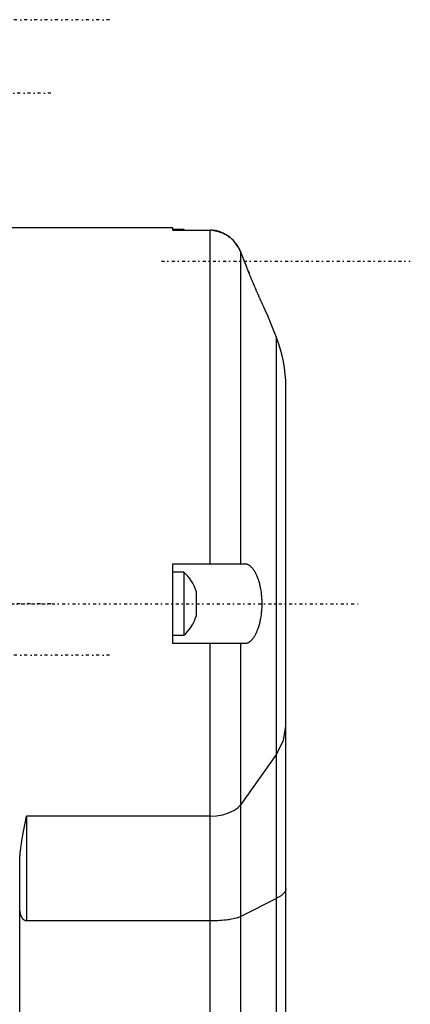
# Model space of a CAD drawing. Extents: x -128 to 128, y -5 to 816.
# Tile 10 of 11: x 69 to 128, y 580 to 728. Entities that reach past the tile are written whole.
import ezdxf

# ---------------------------------------------------------------- set-up
doc = ezdxf.new("R2010")
doc.units = 0
doc.linetypes.add('CENTER', pattern=[1.5, 0.45, -0.5, 0.05, -0.5])
doc.layers.add('AM_0', color=7, linetype='CONTINUOUS')
doc.layers.add('AM_7', color=7, linetype='CENTER')

msp = doc.modelspace()

# ---------------------------------------------------------------- linework, layer by layer
at = {"layer": 'AM_0', "color": 7, "linetype": 'CONTINUOUS'}
for p, q in [((92, 696.5), (64.5, 696.5)), ((92, 696.12), (92, 696.5)), ((93.65, 696.25), (92, 696.25)), ((92, 696.12), (97.72, 696.12)), ((93.65, 696.25), (93.65, 696.13)), ((97.6, 646), (97.6, 696.12)), ((102.24, 646), (102.24, 692.77)), ((102.83, 691.27), (103, 690.85)), ((103.32, 690.05), (103.48, 689.65)), ((107.57, 680.02), (106.18, 683.5)), ((107.57, 517.55), (107.57, 680.02)), ((109, 289.9), (109, 672.6)), ((92, 646), (102.85, 646)), ((92, 634), (92, 646)), ((93.65, 644.75), (92, 644.75)), ((93.65, 644.75), (93.65, 635.25)), ((95.5, 641.88), (95.5, 638.12)), ((92, 635.25), (93.65, 635.25)), ((102.85, 634), (92, 634)), ((97.6, 568), (97.6, 634)), ((102.24, 568), (102.24, 634)), ((107.57, 617.38), (102.24, 609.84)), ((70, 608.06), (70, 592.33)), ((97.6, 608.06), (70, 608.06)), ((69, 468.9), (69, 601.14)), ((107.57, 595.71), (102.24, 592.99)), ((97.6, 592.33), (70, 592.33))]:
    msp.add_line(p, q, dxfattribs=at)
for points in [[(107.57, 617.38), (108.64, 619.44), (109, 621.57)], [(97.6, 608.06), (98.59, 608.12), (99.53, 608.28), (100.4, 608.55), (101.16, 608.91), (101.79, 609.34), (102.24, 609.84)]]:
    msp.add_lwpolyline(points, dxfattribs=at)
for points in [[(102.24, 692.77, 0), (102.23, 692.79, 0), (102.21, 692.85, 0), (102.19, 692.9, 0), (102.18, 692.93, 0), (102.17, 692.95, 0), (102.14, 693.01, 0), (102.12, 693.06, 0), (102.04, 693.24, 0), (101.87, 693.54, 0), (101.79, 693.68, 0), (101.7, 693.83, 0), (101.5, 694.1, 0), (101.29, 694.36, 0), (101.06, 694.61, 0), (100.82, 694.84, 0), (100.57, 695.06, 0), (100.44, 695.16, 0), (100.3, 695.26, 0), (100.02, 695.44, 0), (99.73, 695.6, 0), (99.56, 695.69, 0), (99.5, 695.71, 0), (99.45, 695.73, 0), (99.43, 695.74, 0), (99.4, 695.75, 0), (99.35, 695.78, 0), (99.3, 695.8, 0), (99.24, 695.82, 0), (99.19, 695.84, 0), (99.14, 695.86, 0), (99.11, 695.87, 0), (99.09, 695.87, 0), (99.03, 695.89, 0), (98.98, 695.91, 0), (98.92, 695.93, 0), (98.87, 695.94, 0), (98.81, 695.96, 0), (98.79, 695.96, 0), (98.76, 695.97, 0), (98.7, 695.99, 0), (98.65, 696, 0), (98.62, 696.01, 0), (98.59, 696.01, 0), (98.54, 696.02, 0), (98.48, 696.04, 0), (98.45, 696.04, 0), (98.43, 696.05, 0), (98.37, 696.06, 0), (98.31, 696.07, 0), (98.26, 696.07, 0), (98.2, 696.08, 0), (98.15, 696.09, 0), (98.12, 696.09, 0), (98.09, 696.1, 0), (98.03, 696.1, 0), (97.97, 696.11, 0), (97.92, 696.11, 0), (97.86, 696.11, 0), (97.8, 696.12, 0), (97.77, 696.12, 0), (97.74, 696.12, 0), (97.69, 696.12, 0), (97.63, 696.12, 0), (97.6, 696.12, 0)], [(98.18, 696.08, 0), (98.25, 696.07, 0), (98.41, 696.05, 0), (98.56, 696.02, 0), (98.63, 696, 0), (98.71, 695.99, 0), (98.85, 695.95, 0), (99, 695.9, 0), (99.15, 695.85, 0), (99.29, 695.8, 0), (99.43, 695.74, 0), (99.5, 695.71, 0), (99.57, 695.68, 0), (99.7, 695.62, 0), (99.83, 695.55, 0), (99.97, 695.47, 0), (100.1, 695.39, 0), (100.22, 695.31, 0), (100.29, 695.27, 0), (100.35, 695.22, 0), (100.47, 695.13, 0), (100.59, 695.04, 0), (100.65, 694.99, 0)], [(101.48, 694.12, 0), (101.51, 694.09, 0), (101.56, 694.02, 0), (101.61, 693.95, 0), (101.63, 693.92, 0), (101.66, 693.88, 0), (101.71, 693.81, 0), (101.75, 693.74, 0), (101.8, 693.66, 0), (101.84, 693.59, 0), (101.89, 693.52, 0), (101.91, 693.48, 0), (101.93, 693.44, 0), (101.97, 693.36, 0), (102.01, 693.29, 0), (102.05, 693.21, 0), (102.09, 693.13, 0), (102.12, 693.05, 0), (102.14, 693.01, 0), (102.16, 692.97, 0), (102.19, 692.89, 0), (102.23, 692.81, 0), (102.24, 692.77, 0)], [(106.18, 683.5, 0), (106.18, 683.5, 0), (106.18, 683.5, 0), (106.18, 683.51, 0), (106.18, 683.51, 0), (106.18, 683.51, 0), (106.17, 683.52, 0), (106.17, 683.53, 0), (106.16, 683.54, 0), (106.15, 683.56, 0), (106.15, 683.58, 0), (106.14, 683.59, 0), (106.14, 683.6, 0), (106.13, 683.62, 0), (106.11, 683.64, 0), (106.1, 683.67, 0), (106.09, 683.7, 0), (106.07, 683.73, 0), (106.07, 683.75, 0), (106.06, 683.76, 0), (106.04, 683.8, 0), (106.02, 683.83, 0), (106.01, 683.85, 0), (106.01, 683.87, 0), (105.99, 683.92, 0), (105.97, 683.96, 0), (105.95, 683.98, 0), (105.94, 684.01, 0), (105.92, 684.06, 0), (105.9, 684.11, 0), (105.87, 684.16, 0), (105.85, 684.21, 0), (105.82, 684.27, 0), (105.81, 684.3, 0), (105.8, 684.33, 0), (105.77, 684.39, 0), (105.74, 684.45, 0), (105.71, 684.51, 0), (105.68, 684.58, 0), (105.65, 684.64, 0), (105.63, 684.68, 0), (105.62, 684.71, 0), (105.59, 684.78, 0), (105.55, 684.85, 0), (105.52, 684.92, 0), (105.49, 685, 0), (105.45, 685.07, 0), (105.44, 685.11, 0), (105.42, 685.15, 0), (105.38, 685.22, 0), (105.35, 685.3, 0), (105.31, 685.38, 0), (105.28, 685.46, 0), (105.24, 685.54, 0), (105.22, 685.59, 0), (105.2, 685.63, 0), (105.16, 685.71, 0), (105.13, 685.8, 0), (105.09, 685.89, 0), (105.05, 685.98, 0), (105, 686.07, 0), (104.98, 686.12, 0), (104.96, 686.17, 0), (104.92, 686.26, 0), (104.88, 686.36, 0), (104.86, 686.41, 0), (104.83, 686.46, 0), (104.79, 686.56, 0), (104.75, 686.66, 0), (104.72, 686.71, 0), (104.7, 686.76, 0), (104.66, 686.87, 0), (104.61, 686.97, 0), (104.56, 687.08, 0), (104.52, 687.19, 0), (104.47, 687.3, 0), (104.45, 687.35, 0), (104.42, 687.41, 0), (104.38, 687.52, 0), (104.33, 687.63, 0), (104.28, 687.74, 0), (104.23, 687.85, 0), (104.18, 687.97, 0), (104.16, 688.03, 0), (104.13, 688.08, 0), (104.08, 688.2, 0), (104.04, 688.32, 0), (103.99, 688.43, 0), (103.94, 688.55, 0), (103.89, 688.67, 0), (103.86, 688.73, 0), (103.84, 688.79, 0), (103.79, 688.91, 0), (103.74, 689.03, 0), (103.69, 689.15, 0), (103.64, 689.26, 0), (103.59, 689.38, 0), (103.57, 689.44, 0), (103.54, 689.5, 0), (103.49, 689.62, 0), (103.44, 689.74, 0), (103.4, 689.86, 0), (103.35, 689.98, 0), (103.3, 690.1, 0), (103.28, 690.16, 0), (103.25, 690.22, 0), (103.2, 690.33, 0), (103.16, 690.45, 0), (103.13, 690.51, 0), (103.11, 690.57, 0), (103.06, 690.69, 0), (103.01, 690.81, 0), (102.99, 690.88, 0), (102.96, 690.94, 0), (102.91, 691.06, 0), (102.86, 691.18, 0), (102.81, 691.31, 0), (102.76, 691.43, 0), (102.71, 691.56, 0), (102.69, 691.62, 0), (102.66, 691.69, 0), (102.61, 691.81, 0), (102.56, 691.94, 0), (102.51, 692.07, 0), (102.47, 692.19, 0), (102.42, 692.32, 0), (102.39, 692.39, 0), (102.37, 692.45, 0), (102.32, 692.58, 0), (102.27, 692.7, 0), (102.24, 692.77, 0)], [(102.85, 646, 0), (102.88, 646, 0), (102.94, 645.99, 0), (103.01, 645.99, 0), (103.04, 645.98, 0), (103.08, 645.97, 0), (103.14, 645.95, 0), (103.21, 645.93, 0), (103.27, 645.91, 0), (103.34, 645.87, 0), (103.4, 645.84, 0), (103.44, 645.82, 0), (103.47, 645.8, 0), (103.54, 645.75, 0), (103.61, 645.7, 0), (103.67, 645.64, 0), (103.74, 645.58, 0), (103.81, 645.51, 0), (103.84, 645.48, 0), (103.87, 645.44, 0), (103.94, 645.37, 0), (104, 645.29, 0), (104.04, 645.24, 0), (104.07, 645.2, 0), (104.13, 645.11, 0), (104.19, 645.02, 0), (104.23, 644.97, 0), (104.26, 644.92, 0), (104.32, 644.82, 0), (104.38, 644.71, 0), (104.43, 644.6, 0), (104.49, 644.49, 0), (104.55, 644.37, 0), (104.57, 644.31, 0), (104.6, 644.25, 0), (104.65, 644.13, 0), (104.7, 644.01, 0), (104.75, 643.88, 0), (104.8, 643.75, 0), (104.84, 643.62, 0), (104.87, 643.55, 0), (104.89, 643.47, 0), (104.93, 643.33, 0), (104.97, 643.18, 0), (105.02, 643.03, 0), (105.05, 642.87, 0), (105.09, 642.71, 0), (105.11, 642.63, 0), (105.13, 642.55, 0), (105.16, 642.38, 0), (105.19, 642.21, 0), (105.22, 642.04, 0), (105.25, 641.87, 0), (105.27, 641.69, 0), (105.28, 641.6, 0), (105.29, 641.52, 0), (105.31, 641.34, 0), (105.33, 641.16, 0), (105.35, 640.98, 0), (105.36, 640.8, 0), (105.37, 640.62, 0), (105.37, 640.53, 0), (105.38, 640.44, 0), (105.38, 640.26, 0), (105.38, 640.09, 0), (105.38, 640, 0), (105.38, 639.91, 0), (105.38, 639.74, 0), (105.38, 639.56, 0), (105.37, 639.47, 0), (105.37, 639.38, 0), (105.36, 639.2, 0), (105.35, 639.02, 0), (105.33, 638.84, 0), (105.31, 638.66, 0), (105.29, 638.48, 0), (105.28, 638.4, 0), (105.27, 638.31, 0), (105.25, 638.13, 0), (105.22, 637.96, 0), (105.19, 637.79, 0), (105.16, 637.62, 0), (105.13, 637.45, 0), (105.11, 637.37, 0), (105.09, 637.29, 0), (105.05, 637.13, 0), (105.02, 636.97, 0), (104.97, 636.82, 0), (104.93, 636.67, 0), (104.89, 636.53, 0), (104.87, 636.45, 0), (104.84, 636.38, 0), (104.8, 636.25, 0), (104.75, 636.12, 0), (104.7, 635.99, 0), (104.65, 635.87, 0), (104.6, 635.75, 0), (104.57, 635.69, 0), (104.55, 635.63, 0), (104.49, 635.51, 0), (104.43, 635.4, 0), (104.38, 635.29, 0), (104.32, 635.18, 0), (104.26, 635.08, 0), (104.23, 635.03, 0), (104.19, 634.98, 0), (104.13, 634.89, 0), (104.07, 634.8, 0), (104.04, 634.76, 0), (104, 634.71, 0), (103.94, 634.63, 0), (103.87, 634.56, 0), (103.84, 634.52, 0), (103.81, 634.49, 0), (103.74, 634.42, 0), (103.67, 634.36, 0), (103.61, 634.3, 0), (103.54, 634.25, 0), (103.47, 634.2, 0), (103.44, 634.18, 0), (103.4, 634.16, 0), (103.34, 634.13, 0), (103.27, 634.09, 0), (103.21, 634.07, 0), (103.14, 634.05, 0), (103.08, 634.03, 0), (103.04, 634.02, 0), (103.01, 634.01, 0), (102.94, 634.01, 0), (102.88, 634, 0), (102.85, 634, 0)], [(69, 601.14, 0), (69, 601.28, 0), (69.01, 601.57, 0), (69.02, 601.88, 0), (69.03, 602.04, 0), (69.05, 602.2, 0), (69.08, 602.54, 0), (69.11, 602.9, 0), (69.16, 603.26, 0), (69.21, 603.65, 0), (69.27, 604.05, 0), (69.3, 604.25, 0), (69.33, 604.46, 0), (69.4, 604.87, 0), (69.47, 605.28, 0), (69.75, 606.76, 0), (70, 608.06, 0)], [(109, 597.15, 0), (109, 597.11, 0), (108.99, 597.03, 0), (108.97, 596.95, 0), (108.96, 596.91, 0), (108.95, 596.87, 0), (108.91, 596.79, 0), (108.87, 596.71, 0), (108.81, 596.63, 0), (108.75, 596.55, 0), (108.68, 596.47, 0), (108.64, 596.43, 0), (108.6, 596.39, 0), (108.51, 596.3, 0), (108.41, 596.22, 0), (108.31, 596.14, 0), (108.19, 596.07, 0), (108.07, 595.99, 0), (108.01, 595.95, 0), (107.94, 595.91, 0), (107.8, 595.83, 0), (107.65, 595.75, 0), (107.57, 595.71, 0)], [(70, 592.33, 0), (69.99, 592.33, 0), (69.97, 592.33, 0), (69.94, 592.33, 0), (69.93, 592.33, 0), (69.92, 592.33, 0), (69.9, 592.34, 0), (69.88, 592.34, 0), (69.85, 592.35, 0), (69.83, 592.36, 0), (69.81, 592.36, 0), (69.8, 592.37, 0), (69.79, 592.37, 0), (69.77, 592.38, 0), (69.75, 592.39, 0), (69.73, 592.41, 0), (69.71, 592.42, 0), (69.69, 592.43, 0), (69.68, 592.43, 0), (69.67, 592.44, 0), (69.66, 592.45, 0), (69.64, 592.47, 0), (69.63, 592.47, 0), (69.62, 592.48, 0), (69.6, 592.5, 0), (69.59, 592.51, 0), (69.58, 592.52, 0), (69.57, 592.53, 0), (69.55, 592.54, 0), (69.54, 592.56, 0), (69.52, 592.58, 0), (69.51, 592.59, 0), (69.49, 592.61, 0), (69.48, 592.62, 0), (69.48, 592.63, 0), (69.46, 592.65, 0), (69.45, 592.67, 0), (69.44, 592.68, 0), (69.42, 592.7, 0), (69.41, 592.72, 0), (69.41, 592.73, 0), (69.4, 592.74, 0), (69.39, 592.76, 0), (69.38, 592.78, 0), (69.37, 592.79, 0), (69.35, 592.81, 0), (69.34, 592.83, 0), (69.34, 592.84, 0), (69.33, 592.85, 0), (69.32, 592.87, 0), (69.31, 592.89, 0), (69.28, 592.96, 0), (69.22, 593.09, 0), (69.2, 593.16, 0), (69.17, 593.22, 0), (69.13, 593.35, 0), (69.1, 593.48, 0), (69.07, 593.61, 0), (69.05, 593.75, 0), (69.03, 593.88, 0), (69.02, 593.95, 0), (69.01, 594.02, 0), (69, 594.16, 0), (69, 594.29, 0), (69, 594.36, 0)], [(102.24, 592.99, 0), (102.18, 592.96, 0), (102.04, 592.9, 0), (101.88, 592.84, 0), (101.79, 592.81, 0), (101.7, 592.78, 0), (101.51, 592.73, 0), (101.29, 592.67, 0), (101.06, 592.62, 0), (100.82, 592.58, 0), (100.56, 592.53, 0), (100.42, 592.51, 0), (100.28, 592.49, 0), (100, 592.46, 0), (99.7, 592.43, 0), (99.4, 592.4, 0), (99.08, 592.38, 0), (98.76, 592.36, 0), (98.6, 592.35, 0), (98.43, 592.34, 0), (98.1, 592.33, 0), (97.77, 592.33, 0), (97.6, 592.33, 0)]]:
    msp.add_polyline3d(points, dxfattribs=at)
for centre, radius, start, end in [((89.96, 691.84), 5.75, 48.1802, 50.1405), ((89, 672.6), 20, 0, 21.7847), ((89.96, 640.34), 5.75, 15.5661, 50.1405), ((89.96, 639.66), 5.75, 309.8595, 344.4339)]:
    msp.add_arc(centre, radius, start, end, dxfattribs=at)
at = {"layer": 'AM_7', "color": 4, "linetype": 'CENTER'}
for p, q in [((82.5, 727.76), (-82.5, 727.76)), ((73.7, 716.71), (-73.7, 716.71)), ((90.3, 691.5), (127.7, 691.5)), ((-119.9, 640), (119.9, 640)), ((73.7, 640), (-75.7, 640)), ((82.5, 632.24), (-82.5, 632.24))]:
    msp.add_line(p, q, dxfattribs=at)

doc.saveas('drawing.dxf')
